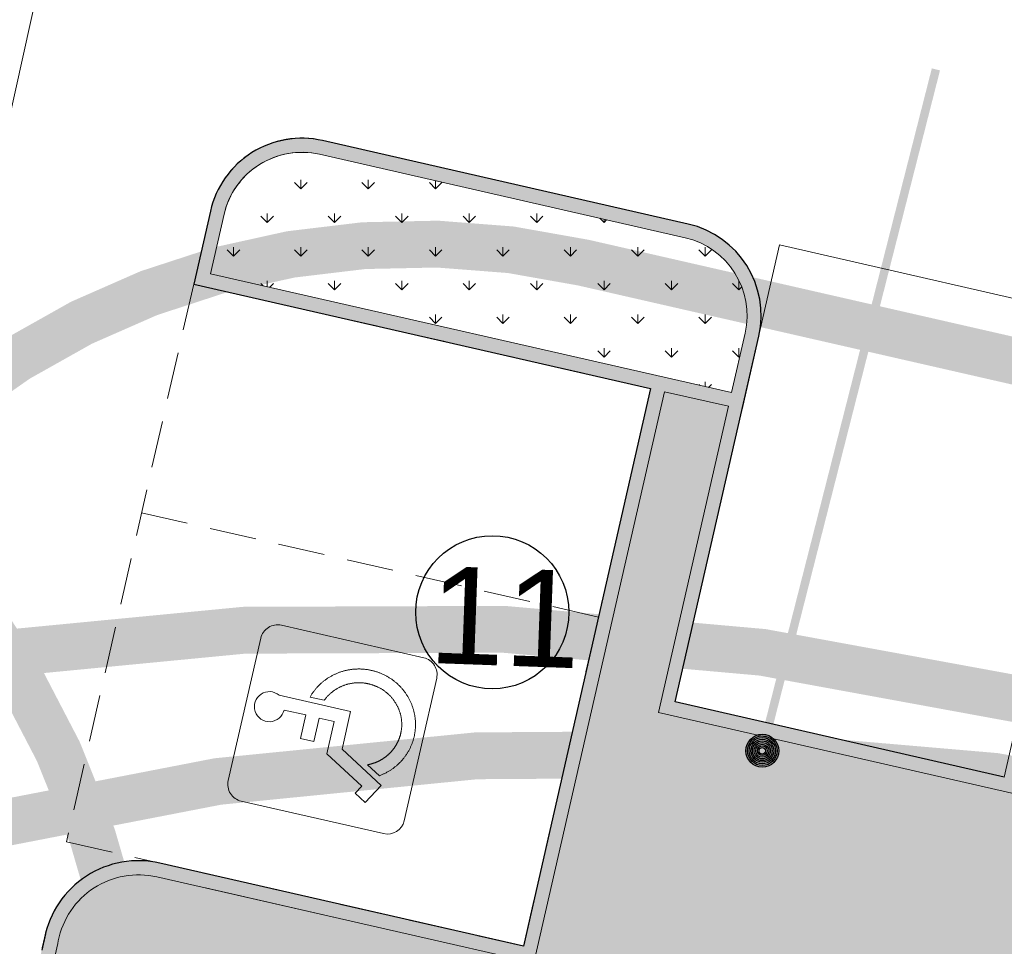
# Model space of a CAD drawing. Header units: metres. Extents: x 964 to 7125, y -212 to 9570.
# Tile 148 of 185: x 2336 to 2347, y 260 to 270. Entities that reach past the tile are written whole.
import ezdxf
from ezdxf import colors
from ezdxf.entities.mleader import LeaderData, LeaderLine
from ezdxf.math import Vec2, Vec3

# ---------------------------------------------------------------- set-up
doc = ezdxf.new("R2010")
doc.units = ezdxf.units.M
for name, pattern in [('3901', [0]), ('CIĄGłA', [0]), ('DASH', [0.75, 0.5, -0.25]), ('DASHED', [0.75, 0.5, -0.25]), ('HIDDEN', [0.375, 0.25, -0.125])]:
    doc.linetypes.add(name, pattern=pattern)
for name, color, linetype, lineweight in [('- AGP-1_OPISY', 7, 'Continuous', 13), ('AGP1_HATCH', 7, 'Continuous', 5), ('AGP1_KRAWEZNIKI', 250, 'Continuous', 30), ('AGP1_KRAWEZNIKI GRUBOŚCI', 7, 'Continuous', 15), ('AGP1_KRAWEZNIKI NOWE', 7, 'Continuous', 30), ('AGP1_OPISY', 7, 'Continuous', 13), ('LINIE PRZEKROJOWE', 7, 'Continuous', 9), ('MIEJCA PARKINGOWE', 7, 'Continuous', 9), ('PODKŁAD MAPA', 7, 'Continuous', 9)]:
    doc.layers.add(name, color=color, linetype=linetype, lineweight=lineweight)
doc.layers.add('OT_Ogrodzenia', color=7, linetype='Continuous')
doc.layers.add('ZP_strefy oddziaływania', color=8, linetype='HIDDEN')
doc.styles.add('ARIAL', font='arial.ttf')
doc.styles.get("Standard").update_dxf_attribs({"font": 'arial.ttf'})
pattern_1 = [(90, (0, 0), (-0.3592102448, 0.3592102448), [0.09525, -0.6231704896]), (45, (0, 0), (-0.3592102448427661, 0.3592102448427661), [0.09525, -0.41275]), (135, (0, 0), (-0.3592102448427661, -0.3592102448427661), [0.09525, -0.41275])]

# ---------------------------------------------------------------- blocks, each defined once
blk = doc.blocks.new('MDCP 20240606')
at = {"layer": 'OT_Ogrodzenia', "color": 251, "linetype": '3901', "true_color": 0x636466, "const_width": 0.09}
blk.add_lwpolyline([(6592042.38, 5737985.51), (6592033.69, 5737951.41)], dxfattribs=at)
at = {"layer": 'OT_Ogrodzenia', "color": 251, "true_color": 0x636466}
for radius in [0.175, 0.1575, 0.14, 0.1225, 0.105, 0.0875, 0.07, 0.0525, 0.035]:
    blk.add_circle((6592040.5279, 5737978.2423), radius, dxfattribs=at)
blk = doc.blocks.new('stanowisko odkurzacza nowe 06 10 2020')
at = {"lineweight": 15}
blk.add_line((-4.200000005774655, -3.400000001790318), (-4.200000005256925, -5.000000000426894), dxfattribs=at)
for points in [[(-7.800000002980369, -1.118678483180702e-10), (-7.800000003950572, -5.000000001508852), (-4.200000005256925, -5.000000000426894)], [(-3.000000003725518, -3.400000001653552), (-3.000000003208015, -5.000000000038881)], [(-3.000000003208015, -5.000000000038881), (0.5999999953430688, -5.000000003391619)]]:
    blk.add_lwpolyline(points, dxfattribs=at)
at = {"layer": 'AGP1_KRAWEZNIKI NOWE', "linetype": 'DASHED', "lineweight": 15}
blk.add_lwpolyline([(-7.800000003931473, 1.164153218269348e-10), (-7.800000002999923, -5.000000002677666)], dxfattribs=at)
at = {"layer": 'AGP1_KRAWEZNIKI NOWE', "lineweight": 15}
for points in [[(-7.200000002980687, -1.13686837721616e-13), (-4.200000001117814, 2.6943780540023e-11)], [(-3.000000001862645, 3.774403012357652e-11), (0.5999999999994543, 7.014477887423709e-11), (0.5999999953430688, -4.999999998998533)]]:
    blk.add_lwpolyline(points, dxfattribs=at)
for points in [[(-4.200000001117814, -1.13686837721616e-13), (-4.200000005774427, -3.400000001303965, 0.4142135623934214), (-3.600000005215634, -4.000000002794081), (-3.600000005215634, -4.000000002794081, 0.4142135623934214), (-3.000000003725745, -3.400000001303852), (-3.000000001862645, 0)], [(-4.050000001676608, -1.13686837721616e-13), (-4.050000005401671, -3.400000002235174, 0.4142135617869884), (-3.600000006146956, -3.850000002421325, 0.4142135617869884), (-3.150000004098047, -3.400000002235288), (-3.150000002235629, 0)]]:
    blk.add_lwpolyline(points, format="xyb", dxfattribs=at)
for points in [[(-3.850000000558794, -0.349999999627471), (-3.350000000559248, -0.349999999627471), (-3.350000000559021, -0.04999999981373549), (-3.850000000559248, -0.04999999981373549)], [(-3.320000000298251, -1.36000000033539), (-3.320000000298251, -0.75), (-3.879999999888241, -0.75), (-3.879999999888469, -1.360000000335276)], [(-3.330000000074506, -2.440000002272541), (-3.330000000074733, -1.760000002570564), (-3.870000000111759, -1.76000000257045), (-3.870000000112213, -2.440000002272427)], [(-3.87500000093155, -3.500000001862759), (-3.325000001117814, -3.500000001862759), (-3.325000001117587, -2.840000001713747), (-3.87500000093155, -2.840000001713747)]]:
    blk.add_lwpolyline(points, close=True, dxfattribs=at)
blk = doc.blocks.new('PRZEKRÓJ TERENU OPIS PZT')
at = {"color": 251, "true_color": 0x636466}
blk.add_lwpolyline([(2712.743128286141, -19.58217211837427), (2800.1883275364, -19.29837133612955)], dxfattribs=at)

msp = doc.modelspace()

# ---------------------------------------------------------------- hatches: boundary and pattern name
at = {"layer": 'AGP1_HATCH', "transparency": 33554625}
h = msp.add_hatch(dxfattribs=at)
h.set_pattern_fill('GRASS', color=64, scale=0.02)
h.set_pattern_definition(pattern_1)
edge = h.paths.add_edge_path()
edge.add_line((2315.150836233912, 281.1750997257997), (2314.856551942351, 280.103738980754))
edge.add_arc((2352.342238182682, 442.3996465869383), 166.5687194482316, 256.9943948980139, 258.1500133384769)
edge.add_line((2318.137356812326, 279.3807385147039), (2318.417150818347, 279.3204852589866))
edge.add_line((2318.417150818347, 279.3204852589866), (2318.535039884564, 279.8679188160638))
edge.add_line((2318.535039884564, 279.8679188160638), (2320.157837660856, 279.5184515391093))
edge.add_line((2320.157837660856, 279.5184515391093), (2320.039948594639, 278.9710179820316))
edge.add_line((2320.039948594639, 278.9710179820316), (2330.588219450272, 276.6994623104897))
edge.add_line((2330.588219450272, 276.6994623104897), (2331.619351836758, 277.4314030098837))
edge.add_line((2331.619351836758, 277.4314030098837), (2315.150836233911, 281.1750997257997))
edge = h.paths.add_edge_path()
edge.add_line((2331.619351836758, 277.4314030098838), (2330.588219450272, 276.6994623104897))
edge.add_line((2330.588219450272, 276.6994623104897), (2358.796247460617, 270.6249021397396))
edge.add_arc((2356.301108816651, 261.9819229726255), 8.995932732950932, -9.899978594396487, 73.89711847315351, ccw=False)
edge.add_line((2365.163086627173, 260.4352636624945), (2358.403775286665, 230.8202579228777))
edge.add_line((2358.403775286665, 230.8202579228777), (2357.767941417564, 230.9653696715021))
edge.add_line((2357.767941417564, 230.9653696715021), (2356.388755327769, 224.9226379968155))
edge.add_line((2356.388755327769, 224.9226379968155), (2352.156792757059, 225.8885363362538))
edge.add_line((2352.156792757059, 225.8885363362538), (2353.531503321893, 231.9116583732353))
edge.add_line((2353.531503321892, 231.9116583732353), (2350.146303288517, 230.9890328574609))
edge.add_line((2350.146303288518, 230.9890328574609), (2346.349036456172, 231.8557167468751))
edge.add_line((2346.349036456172, 231.8557167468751), (2345.938102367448, 230.055260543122))
edge.add_line((2345.938102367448, 230.055260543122), (2341.217741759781, 231.1293036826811))
edge.add_line((2341.217741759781, 231.1293036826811), (2341.629397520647, 232.9329218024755))
edge.add_line((2341.629397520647, 232.9329218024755), (2335.556457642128, 234.3190027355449))
edge.add_line((2335.556457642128, 234.3190027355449), (2333.821674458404, 235.4907377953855))
edge.add_arc((2333.32198439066, 234.8031445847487), 0.8499850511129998, 53.99321822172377, 167.1431079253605)
edge.add_line((2332.493309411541, 234.9922804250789), (2331.202711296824, 229.3376865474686))
edge.add_line((2331.202711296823, 229.3376865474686), (2327.059263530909, 230.2833823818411))
edge.add_line((2327.059263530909, 230.2833823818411), (2327.426416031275, 231.892015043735))
edge.add_line((2327.426416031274, 231.892015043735), (2308.269704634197, 236.2643211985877))
edge.add_line((2308.269704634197, 236.2643211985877), (2308.269381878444, 236.2643948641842))
edge.add_line((2308.269381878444, 236.2643948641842), (2308.703289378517, 238.1655061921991))
edge.add_line((2308.703289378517, 238.1655061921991), (2304.803255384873, 239.0556455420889))
edge.add_line((2304.803255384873, 239.0556455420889), (2305.515308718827, 242.175417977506))
edge.add_line((2305.515308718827, 242.175417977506), (2310.726066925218, 262.8037986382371))
edge.add_arc((2307.962861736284, 263.5017936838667), 2.849999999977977, 345.8234528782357, 357.692915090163)
edge.add_line((2310.810551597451, 263.3870659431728), (2310.904778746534, 265.7259047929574))
edge.add_line((2310.904778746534, 265.7259047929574), (2302.380836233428, 234.6850997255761))
edge.add_line((2302.380836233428, 234.6850997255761), (2356.790836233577, 222.3150997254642))
edge.add_line((2356.790836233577, 222.3150997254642), (2367.850836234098, 269.1950997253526))
edge.add_line((2367.850836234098, 269.1950997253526), (2331.619351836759, 277.4314030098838))
at = {"layer": 'AGP1_HATCH', "true_color": 0x636466, "transparency": 33554477}
h = msp.add_hatch(color=251, dxfattribs=at)
h.dxf.hatch_style = 1
h.paths.add_polyline_path([(2340.408687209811, 259.3846310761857), (2355.763809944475, 255.8799613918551), (2352.970309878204, 243.6407100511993), (2337.615194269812, 247.1454113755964)], flags=16)
edge = h.paths.add_edge_path(flags=16)
edge.add_line((2343.914573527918, 266.4311739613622), (2343.769936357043, 265.7974705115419))
edge.add_line((2343.769936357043, 265.7974705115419), (2338.212844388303, 267.0658272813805))
edge.add_line((2338.212844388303, 267.0658272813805), (2338.357481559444, 267.6995307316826))
edge.add_arc((2339.186170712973, 267.5103898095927), 0.8500000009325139, 77.14298656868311, 167.1429865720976, ccw=False)
edge.add_line((2339.375311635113, 268.3390789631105), (2343.27502529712, 267.4490040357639))
edge.add_arc((2343.085884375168, 266.6203148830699), 0.8500000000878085, -12.857013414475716, 77.14298656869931, ccw=False)
edge = h.paths.add_edge_path()
edge.add_line((2356.90562404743, 256.3886637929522), (2347.234336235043, 258.5960247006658))
edge.add_line((2347.234336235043, 258.5960247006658), (2347.712751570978, 260.6921210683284))
edge.add_line((2347.712751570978, 260.6921210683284), (2352.16817568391, 259.6752101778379))
edge.add_line((2352.16817568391, 259.6752101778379), (2353.392915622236, 265.0732275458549))
edge.add_arc((2353.143590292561, 264.1511328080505), 0.9552077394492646, 74.86959213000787, 168.3871311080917)
edge.add_line((2352.207935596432, 264.3434141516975), (2351.360136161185, 260.6289252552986))
edge.add_line((2351.360136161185, 260.6289252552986), (2343.170737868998, 262.4980825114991))
edge.add_line((2343.170737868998, 262.4980825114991), (2344.06081278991, 266.3977961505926))
edge.add_arc((2343.085884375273, 266.6203148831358), 1.000000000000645, 347.1429865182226, 437.1429865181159)
edge.add_line((2343.308403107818, 267.5952432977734), (2339.408689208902, 268.485318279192))
edge.add_arc((2339.186170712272, 267.5103898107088), 1.000000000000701, 77.1430003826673, 167.1429865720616)
edge.add_line((2338.211242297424, 267.732908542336), (2338.033227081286, 266.9529658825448))
edge.add_line((2338.033227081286, 266.9529658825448), (2342.907853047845, 265.8403759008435))
edge.add_line((2342.907853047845, 265.8403759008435), (2341.550506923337, 259.8933084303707))
edge.add_line((2341.550506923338, 259.8933084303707), (2337.666962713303, 260.7796816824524))
edge.add_arc((2337.444361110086, 259.7827054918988), 1.021524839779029, 77.41362849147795, 166.3037866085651)
edge.add_line((2336.45188356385, 260.0245759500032), (2334.419511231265, 251.1200781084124))
edge.add_arc((2338.324734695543, 250.0981039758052), 4.03673152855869, 165.3349000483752, 256.6501541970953)
edge.add_line((2337.392668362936, 246.1704515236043), (2351.78039080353, 242.8865820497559))
edge.add_arc((2352.219467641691, 244.8367181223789), 1.998954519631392, 257.3113330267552, 345.5301534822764)
edge.add_line((2354.155013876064, 244.3372384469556), (2356.90562404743, 256.3886637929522))
at = {"layer": 'AGP1_HATCH', "transparency": 33554625}
h = msp.add_hatch(dxfattribs=at)
h.set_pattern_fill('GRASS', color=64, scale=0.02)
h.set_pattern_definition(pattern_1)
h.paths.add_polyline_path([(2343.275025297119, 267.4490040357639), (2339.375311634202, 268.3390789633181, 0.4142135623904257), (2338.357481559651, 267.6995307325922), (2338.212844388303, 267.0658272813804), (2343.087486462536, 265.9532336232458), (2343.769936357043, 265.7974705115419), (2343.914573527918, 266.4311739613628, 0.4142135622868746)])

# ---------------------------------------------------------------- linework, layer by layer
at = {"layer": '- AGP-1_OPISY', "color": 18, "linetype": 'CIĄGłA', "lineweight": 0, "true_color": 0x000000}
msp.add_lwpolyline([(2343.882797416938, 265.6178535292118), (2343.882797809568, 265.6178534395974), (2344.060812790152, 266.3977961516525, 0.4142135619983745), (2343.308403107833, 267.5952432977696), (2339.408689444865, 268.4853182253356, 0.4142135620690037), (2338.211242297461, 267.7329085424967), (2338.033227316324, 266.9529658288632), (2342.907871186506, 265.8403717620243)], format="xyb", dxfattribs=at)
msp.add_lwpolyline([(2338.212844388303, 267.0658272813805), (2343.769936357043, 265.7974705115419), (2343.914573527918, 266.4311739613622, 0.4142135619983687), (2343.275025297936, 267.4490040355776), (2339.375311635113, 268.3390789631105, 0.4142135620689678), (2338.357481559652, 267.6995307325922)], format="xyb", close=True, dxfattribs=at)
msp.add_lwpolyline([(2343.054108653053, 265.8069943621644), (2343.736558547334, 265.651231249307)], dxfattribs=at)
at = {"color": 18, "linetype": 'CIĄGłA', "lineweight": 0, "true_color": 0x000000}
for points in [[(2339.746900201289, 260.3049887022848), (2338.1910076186, 260.6601098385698)], [(2339.713522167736, 260.1587494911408), (2338.157629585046, 260.5138706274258)]]:
    msp.add_lwpolyline(points, dxfattribs=at)
at = {"layer": 'AGP1_KRAWEZNIKI', "lineweight": 9}
for p, q in [((2340.487245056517, 262.9692591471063), (2338.968407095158, 263.3159237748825)), ((2338.40227157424, 261.6591830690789), (2338.748936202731, 263.1780210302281)), ((2340.625147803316, 262.7497882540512), (2340.2784831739, 261.2309502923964)), ((2338.944861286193, 262.5693159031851), (2339.707639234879, 262.3952169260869)), ((2339.274654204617, 262.5504415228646), (2339.42633519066, 262.5158213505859)), ((2338.997021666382, 262.4117141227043), (2339.229314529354, 262.3586948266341)), ((2339.707639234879, 262.3952169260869), (2339.615875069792, 261.9931715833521)), ((2339.229314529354, 262.3586948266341), (2339.172216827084, 262.1085332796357)), ((2339.372263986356, 262.3260675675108), (2339.315166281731, 262.0759060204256)), ((2339.372263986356, 262.3260675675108), (2339.533082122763, 262.289361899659)), ((2339.533082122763, 262.289361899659), (2339.454088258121, 261.9432669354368)), ((2339.172216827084, 262.1085332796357), (2339.315166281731, 262.0759060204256)), ((2339.615875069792, 261.9931715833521), (2340.032376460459, 261.606714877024)), ((2339.825161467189, 261.5989614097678), (2339.454088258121, 261.9432669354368)), ((2339.88825918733, 261.8279452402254), (2340.014215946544, 261.7110744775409)), ((2339.756596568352, 261.5250660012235), (2339.825161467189, 261.5989614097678)), ((2340.032376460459, 261.606714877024), (2339.864080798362, 261.4253352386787)), ((2340.059012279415, 261.0930475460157), (2338.54017431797, 261.4397121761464)), ((2339.864080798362, 261.4253352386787), (2339.756596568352, 261.5250660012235))]:
    msp.add_line(p, q, dxfattribs=at)
at = {"layer": 'AGP1_KRAWEZNIKI', "lineweight": 9, "elevation": -0.002315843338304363}
for points in [[(2339.274654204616, 262.5504415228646), (2339.278584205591, 262.5572422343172), (2339.282606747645, 262.5639903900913), (2339.286721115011, 262.5706847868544), (2339.29092657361, 262.5773242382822), (2339.295222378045, 262.5839075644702), (2339.299607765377, 262.590433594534), (2339.304081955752, 262.5969011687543), (2339.308644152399, 262.6033091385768), (2339.313293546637, 262.6096563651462), (2339.318029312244, 262.6159417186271), (2339.322850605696, 262.6221640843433), (2339.327756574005, 262.6283223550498), (2339.332746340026, 262.6344154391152), (2339.337819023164, 262.6404422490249), (2339.342973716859, 262.6464017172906), (2339.348209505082, 262.6522927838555), (2339.353525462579, 262.658114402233), (2339.358920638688, 262.6638655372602), (2339.364394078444, 262.6695451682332), (2339.369944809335, 262.6751522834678), (2339.375571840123, 262.6806858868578), (2339.381274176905, 262.6861449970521), (2339.387050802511, 262.6915286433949), (2339.392900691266, 262.6968358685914), (2339.398822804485, 262.7020657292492), (2339.404816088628, 262.7072172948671), (2339.41087947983, 262.7122896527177), (2339.417011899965, 262.717281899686), (2339.423212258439, 262.7221931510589), (2339.42947945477, 262.7270225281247), (2339.435812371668, 262.7317691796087), (2339.442209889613, 262.7364322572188), (2339.448670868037, 262.7410109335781), (2339.455194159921, 262.7455043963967), (2339.461778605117, 262.7499118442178), (2339.468423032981, 262.7542324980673), (2339.47512626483, 262.7584655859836), (2339.481887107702, 262.7626103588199), (2339.488704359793, 262.7666660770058), (2339.495576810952, 262.7706320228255), (2339.50250324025, 262.7745074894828), (2339.509482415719, 262.7782917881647), (2339.516513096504, 262.7819842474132), (2339.523594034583, 262.7855842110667), (2339.530723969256, 262.7890910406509), (2339.537901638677, 262.7925041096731), (2339.545125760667, 262.7958228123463), (2339.552395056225, 262.7990465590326), (2339.559708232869, 262.8021747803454), (2339.567063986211, 262.8052069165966), (2339.574461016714, 262.8081424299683), (2339.581898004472, 262.8109807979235), (2339.589373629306, 262.8137215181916), (2339.596886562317, 262.8163641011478), (2339.604435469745, 262.8189080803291), (2339.612019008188, 262.8213530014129), (2339.619635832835, 262.8236984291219), (2339.627284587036, 262.8259439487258), (2339.634963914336, 262.8280891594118), (2339.642672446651, 262.8301336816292), (2339.650408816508, 262.8320771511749), (2339.658171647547, 262.8339192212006), (2339.665959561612, 262.8356595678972), (2339.673771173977, 262.8372978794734), (2339.681605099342, 262.8388338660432), (2339.689459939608, 262.8402672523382), (2339.697334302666, 262.8415977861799), (2339.70522679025, 262.8428252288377), (2339.713135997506, 262.843949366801), (2339.721060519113, 262.844969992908), (2339.728998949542, 262.8458869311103), (2339.736949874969, 262.8467000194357), (2339.744911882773, 262.8474091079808), (2339.752883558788, 262.8480140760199), (2339.76086348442, 262.8485148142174), (2339.768850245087, 262.8489112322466), (2339.776842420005, 262.8492032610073), (2339.784838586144, 262.8493908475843), (2339.792837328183, 262.8494739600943), (2339.800837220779, 262.8494525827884), (2339.808836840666, 262.8493267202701), (2339.816834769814, 262.8490963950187), (2339.824829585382, 262.8487616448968), (2339.832819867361, 262.8483225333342), (2339.840804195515, 262.8477791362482), (2339.848781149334, 262.8471315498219), (2339.856749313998, 262.8463798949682), (2339.8647072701, 262.8455242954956), (2339.872653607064, 262.8445649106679), (2339.880586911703, 262.8435019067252), (2339.888505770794, 262.8423354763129), (2339.896408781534, 262.8410658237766), (2339.904294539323, 262.8396931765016), (2339.912161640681, 262.8382177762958), (2339.920008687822, 262.836639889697), (2339.927834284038, 262.8349597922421), (2339.935637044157, 262.8331777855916), (2339.943415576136, 262.8312941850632), (2339.951168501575, 262.8293093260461), (2339.958894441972, 262.8272235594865), (2339.966592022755, 262.8250372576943), (2339.974259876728, 262.8227508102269), (2339.981896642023, 262.8203646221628), (2339.989500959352, 262.8178791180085), (2339.99707148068, 262.8152947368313), (2340.004606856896, 262.8126119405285), (2340.01210575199, 262.8098312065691), (2340.019566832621, 262.806953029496), (2340.026988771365, 262.8039779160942), (2340.03437024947, 262.8009064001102), (2340.041709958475, 262.7977390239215), (2340.049006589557, 262.7944763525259), (2340.05625884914, 262.7911189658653), (2340.063465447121, 262.7876674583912), (2340.070625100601, 262.7841224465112), (2340.077736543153, 262.780484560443), (2340.084798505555, 262.7767544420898), (2340.091809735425, 262.7729327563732), (2340.098768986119, 262.769020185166), (2340.105675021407, 262.7650174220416), (2340.112526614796, 262.7609251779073), (2340.119322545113, 262.7567441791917), (2340.126061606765, 262.7524751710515), (2340.132742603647, 262.7481189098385), (2340.139364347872, 262.7436761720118), (2340.145925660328, 262.7391477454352), (2340.152425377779, 262.7345344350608), (2340.158862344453, 262.729837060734), (2340.165235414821, 262.7250564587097), (2340.171543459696, 262.720193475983), (2340.177785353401, 262.7152489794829), (2340.183959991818, 262.7102238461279), (2340.190066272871, 262.7051189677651), (2340.196103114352, 262.6999352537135), (2340.202069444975, 262.694673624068), (2340.207964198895, 262.6893350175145), (2340.213786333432, 262.6839203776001), (2340.219534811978, 262.6784306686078), (2340.225208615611, 262.6728668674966), (2340.230806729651, 262.6672299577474), (2340.236328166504, 262.6615209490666), (2340.24177194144, 262.6557408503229), (2340.247137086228, 262.649890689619), (2340.25242264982, 262.6439715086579), (2340.257627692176, 262.6379843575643), (2340.262751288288, 262.6319303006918), (2340.267792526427, 262.6258104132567), (2340.272750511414, 262.6196257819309), (2340.277624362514, 262.6133775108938), (2340.282413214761, 262.6070667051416), (2340.287116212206, 262.600694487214), (2340.291732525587, 262.5942619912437), (2340.296261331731, 262.5877703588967), (2340.300701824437, 262.5812207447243), (2340.305053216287, 262.5746143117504), (2340.309314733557, 262.5679522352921), (2340.313485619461, 262.5612356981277), (2340.317565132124, 262.5544658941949), (2340.321552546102, 262.547644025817), (2340.325447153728, 262.5407713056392), (2340.329248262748, 262.533848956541), (2340.332955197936, 262.5268782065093), (2340.336567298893, 262.5198602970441), (2340.340083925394, 262.5127964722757), (2340.343504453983, 262.5056879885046), (2340.346828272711, 262.4985361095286), (2340.350054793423, 262.4913421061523), (2340.353183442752, 262.4841072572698), (2340.356213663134, 262.4768328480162), (2340.359144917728, 262.4695201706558), (2340.361976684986, 262.4621705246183), (2340.364708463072, 262.4547852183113), (2340.367339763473, 262.4473655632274), (2340.369870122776, 262.4399128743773), (2340.372299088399, 262.4324284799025), (2340.374626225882, 262.4249137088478), (2340.376851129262, 262.4173698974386), (2340.378973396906, 262.4097983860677), (2340.380992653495, 262.4022005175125), (2340.382908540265, 262.3945776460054), (2340.3847207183, 262.3869311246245), (2340.386428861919, 262.3792623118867), (2340.388032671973, 262.3715725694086), (2340.389531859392, 262.3638632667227), (2340.390926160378, 262.3561357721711), (2340.392215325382, 262.3483914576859), (2340.393399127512, 262.3406317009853), (2340.394477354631, 262.3328578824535), (2340.395449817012, 262.3250713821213), (2340.396316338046, 262.3172735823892), (2340.397076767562, 262.309465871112), (2340.397730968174, 262.301649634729), (2340.398278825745, 262.293826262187), (2340.398720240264, 262.2859971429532), (2340.399055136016, 262.2781636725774), (2340.399283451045, 262.2703272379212), (2340.39940514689, 262.2624892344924), (2340.399420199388, 262.2546510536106), (2340.399328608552, 262.2468140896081), (2340.399130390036, 262.2389797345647), (2340.398825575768, 262.2311493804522), (2340.398414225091, 262.2233244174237), (2340.397896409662, 262.215506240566), (2340.397272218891, 262.2076962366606), (2340.396541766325, 262.199895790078), (2340.395705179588, 262.1921062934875), (2340.3947626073, 262.1843291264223), (2340.393714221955, 262.1765656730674), (2340.392560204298, 262.1688173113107), (2340.391300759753, 262.1610854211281), (2340.389936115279, 262.1533713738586), (2340.388466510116, 262.1456765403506), (2340.386892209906, 262.1380022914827), (2340.385213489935, 262.1303499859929), (2340.383430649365, 262.1227209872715), (2340.381544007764, 262.1151166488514), (2340.379553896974, 262.1075383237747), (2340.377460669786, 262.0999873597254), (2340.375264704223, 262.0924650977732), (2340.372966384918, 262.0849728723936), (2340.37056612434, 262.0775120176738), (2340.368064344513, 262.0700838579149), (2340.365461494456, 262.0626897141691), (2340.3627580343, 262.0553309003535), (2340.359954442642, 262.0480087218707), (2340.357051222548, 262.0407244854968), (2340.354048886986, 262.033479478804), (2340.35094796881, 262.0262749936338), (2340.34774902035, 262.0191123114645), (2340.344452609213, 262.0119927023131), (2340.341059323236, 262.004917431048), (2340.337569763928, 261.9978877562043), (2340.333984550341, 261.990904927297), (2340.330304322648, 261.9839701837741), (2340.32652973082, 261.9770847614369), (2340.322661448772, 261.9702498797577), (2340.318700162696, 261.9634667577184), (2340.314646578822, 261.9567365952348), (2340.310501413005, 261.9500605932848), (2340.306265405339, 261.9434399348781), (2340.301939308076, 261.9368757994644), (2340.297523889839, 261.9303693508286), (2340.293019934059, 261.923921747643), (2340.288428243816, 261.9175341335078), (2340.28374963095, 261.911207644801), (2340.278984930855, 261.9049434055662), (2340.274134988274, 261.8987425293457), (2340.269200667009, 261.8926061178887), (2340.264182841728, 261.8865352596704), (2340.259082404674, 261.8805310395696), (2340.253900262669, 261.8745945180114), (2340.248637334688, 261.8687267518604), (2340.24329455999, 261.8629287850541), (2340.23787288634, 261.8572016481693), (2340.232373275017, 261.8515463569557), (2340.226796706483, 261.8459639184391), (2340.221144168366, 261.8404553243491), (2340.21541666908, 261.8350215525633), (2340.209615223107, 261.8296635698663), (2340.203740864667, 261.824382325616), (2340.197794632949, 261.8191787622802), (2340.191777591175, 261.8140538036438), (2340.185690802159, 261.8090083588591), (2340.179535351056, 261.8040433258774), (2340.173312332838, 261.7991595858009), (2340.167022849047, 261.7943580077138), (2340.160668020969, 261.7896394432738), (2340.154248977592, 261.7850047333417), (2340.147766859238, 261.7804546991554), (2340.141222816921, 261.7759901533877), (2340.134618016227, 261.771611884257), (2340.127953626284, 261.7673206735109), (2340.121230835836, 261.7631172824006), (2340.114450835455, 261.7590024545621), (2340.107614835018, 261.7549769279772), (2340.100724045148, 261.7510414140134), (2340.093779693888, 261.7471966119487), (2340.086783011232, 261.7434432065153), (2340.079735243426, 261.7397818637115), (2340.072637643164, 261.7362132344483), (2340.065491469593, 261.7327379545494), (2340.058297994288, 261.7293566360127), (2340.051058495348, 261.7260698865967), (2340.043774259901, 261.7228782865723), (2340.036446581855, 261.7197824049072), (2340.029076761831, 261.716782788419), (2340.021666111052, 261.7138799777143), (2340.014215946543, 261.7110744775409)], [(2339.426335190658, 262.515821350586), (2339.43019551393, 262.5211349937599), (2339.43414332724, 262.5264008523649), (2339.438177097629, 262.5316156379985), (2339.44229530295, 262.5367760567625), (2339.446502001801, 262.5418857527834), (2339.450802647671, 262.5469505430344), (2339.45519523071, 262.5519672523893), (2339.459677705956, 262.5569326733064), (2339.464248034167, 262.561843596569), (2339.46890417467, 262.5666968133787), (2339.473644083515, 262.5714891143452), (2339.478465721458, 262.5762172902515), (2339.48336704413, 262.580878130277), (2339.488345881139, 262.5854689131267), (2339.493400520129, 262.5899883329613), (2339.498529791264, 262.5944351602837), (2339.50373253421, 262.5988081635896), (2339.509007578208, 262.6031061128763), (2339.514353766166, 262.6073277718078), (2339.519769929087, 262.6114719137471), (2339.52525490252, 262.6155373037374), (2339.53080752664, 262.6195227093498), (2339.536425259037, 262.6234259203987), (2339.542104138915, 262.6272441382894), (2339.547842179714, 262.6309763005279), (2339.553637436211, 262.6346213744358), (2339.55948796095, 262.6381783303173), (2339.565391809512, 262.6416461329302), (2339.571347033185, 262.6450237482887), (2339.577351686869, 262.6483101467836), (2339.583403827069, 262.6515042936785), (2339.589501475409, 262.6546051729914), (2339.595642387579, 262.6576120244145), (2339.601824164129, 262.6605242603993), (2339.608044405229, 262.6633412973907), (2339.614300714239, 262.6660625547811), (2339.620590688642, 262.6686874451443), (2339.626911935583, 262.6712153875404), (2339.633262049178, 262.6736457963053), (2339.639638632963, 262.6759780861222), (2339.646038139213, 262.6782115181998), (2339.652456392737, 262.6803456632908), (2339.65889238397, 262.6823808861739), (2339.66534521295, 262.6843175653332), (2339.671813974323, 262.6861560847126), (2339.678297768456, 262.687896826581), (2339.684795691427, 262.6895401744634), (2339.691306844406, 262.6910865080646), (2339.697830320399, 262.6925362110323), (2339.704364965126, 262.6938890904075), (2339.710906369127, 262.695144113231), (2339.717448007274, 262.6963016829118), (2339.72398332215, 262.6973622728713), (2339.730505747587, 262.6983263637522), (2339.737008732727, 262.6991944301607), (2339.743485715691, 262.6999669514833), (2339.74993013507, 262.7006444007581), (2339.756335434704, 262.7012272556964), (2339.762715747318, 262.7017177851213), (2339.769120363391, 262.7021210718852), (2339.775538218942, 262.7024367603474), (2339.781954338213, 262.7026641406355), (2339.788353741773, 262.7028025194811), (2339.794723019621, 262.7028523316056), (2339.801052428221, 262.7028156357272), (2339.807332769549, 262.7026945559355), (2339.813554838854, 262.7024912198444), (2339.819734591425, 262.7022060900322), (2339.825932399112, 262.7018367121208), (2339.832116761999, 262.7013867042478), (2339.838249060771, 262.7008601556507), (2339.841283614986, 262.7005694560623), (2339.844290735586, 262.700261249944), (2339.850231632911, 262.6995963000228), (2339.856134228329, 262.6988586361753), (2339.859094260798, 262.6984587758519), (2339.86207243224, 262.6980362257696), (2339.865077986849, 262.6975894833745), (2339.868120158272, 262.6971170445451), (2339.871204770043, 262.6966179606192), (2339.874264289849, 262.69610327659), (2339.87727624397, 262.6955766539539), (2339.880249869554, 262.6950365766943), (2339.886119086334, 262.6939100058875), (2339.891945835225, 262.6927114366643), (2339.89486637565, 262.6920813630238), (2339.897803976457, 262.6914286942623), (2339.900763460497, 262.6907510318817), (2339.903741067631, 262.6900484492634), (2339.90973169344, 262.6885727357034), (2339.915737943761, 262.6870099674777), (2339.921721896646, 262.6853685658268), (2339.927666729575, 262.6836513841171), (2339.933637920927, 262.6818395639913), (2339.939635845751, 262.6799314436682), (2339.945651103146, 262.6779279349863), (2339.951674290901, 262.675829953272), (2339.957694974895, 262.6736390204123), (2339.96369971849, 262.6713597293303), (2339.969674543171, 262.6689975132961), (2339.975605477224, 262.6665578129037), (2339.981490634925, 262.6640407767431), (2339.987379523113, 262.6614238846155), (2339.993273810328, 262.6587052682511), (2339.999167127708, 262.6558865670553), (2340.005053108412, 262.6529694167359), (2340.010925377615, 262.6499554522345), (2340.01677756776, 262.6468463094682), (2340.022603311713, 262.6436436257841), (2340.028396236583, 262.6403490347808), (2340.034150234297, 262.6369643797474), (2340.039862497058, 262.6334918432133), (2340.045532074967, 262.6299316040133), (2340.051157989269, 262.6262835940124), (2340.056739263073, 262.6225477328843), (2340.062274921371, 262.6187239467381), (2340.067763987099, 262.6148121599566), (2340.073205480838, 262.6108122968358), (2340.078598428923, 262.6067242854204), (2340.083941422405, 262.6025482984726), (2340.089230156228, 262.5982864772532), (2340.094462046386, 262.5939403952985), (2340.099635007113, 262.5895113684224), (2340.104746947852, 262.58500071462), (2340.109795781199, 262.5804097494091), (2340.114779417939, 262.5757397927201), (2340.119695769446, 262.5709921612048), (2340.124542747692, 262.5661681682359), (2340.129318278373, 262.5612691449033), (2340.134020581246, 262.5562965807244), (2340.13864812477, 262.5512520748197), (2340.143199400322, 262.5461372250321), (2340.147672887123, 262.5409536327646), (2340.152067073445, 262.5357028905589), (2340.156380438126, 262.5303866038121), (2340.160611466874, 262.525006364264), (2340.164758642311, 262.5195637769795), (2340.168820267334, 262.514060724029), (2340.172793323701, 262.5085015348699), (2340.176676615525, 262.5028884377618), (2340.180469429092, 262.4972229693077), (2340.184171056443, 262.4915066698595), (2340.187780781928, 262.4857410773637), (2340.19129789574, 262.4799277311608), (2340.194721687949, 262.474068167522), (2340.198051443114, 262.4681639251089), (2340.201286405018, 262.462216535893), (2340.204425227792, 262.4562280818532), (2340.207466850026, 262.4502020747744), (2340.210410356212, 262.4441422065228), (2340.213254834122, 262.438052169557), (2340.215999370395, 262.431935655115), (2340.218643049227, 262.4257963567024), (2340.22118495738, 262.4196379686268), (2340.223624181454, 262.4134641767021), (2340.225960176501, 262.4072777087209), (2340.228197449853, 262.4010683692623), (2340.230337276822, 262.3948352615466), (2340.232379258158, 262.3885819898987), (2340.23432299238, 262.3823121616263), (2340.236168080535, 262.3760293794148), (2340.237914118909, 262.3697372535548), (2340.239560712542, 262.3634393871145), (2340.241107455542, 262.3571393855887), (2340.242553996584, 262.3508408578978), (2340.243901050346, 262.3445467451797), (2340.245149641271, 262.3382584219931), (2340.246300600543, 262.3319770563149), (2340.24735476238, 262.3257038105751), (2340.248312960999, 262.319439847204), (2340.249176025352, 262.3131863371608), (2340.249944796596, 262.3069444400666), (2340.250620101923, 262.3007153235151), (2340.251202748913, 262.2945003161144), (2340.251692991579, 262.2883045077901), (2340.25209173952, 262.2821308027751), (2340.252400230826, 262.2759804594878), (2340.252619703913, 262.2698547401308), (2340.252751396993, 262.263754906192), (2340.252796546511, 262.2576822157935), (2340.252756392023, 262.2516379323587), (2340.252632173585, 262.2456233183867), (2340.252425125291, 262.2396396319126), (2340.252136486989, 262.2336881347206), (2340.251767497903, 262.2277700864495), (2340.251319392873, 262.2218867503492), (2340.250793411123, 262.2160393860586), (2340.250190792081, 262.2102292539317), (2340.249512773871, 262.2044576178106), (2340.248760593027, 262.1987257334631), (2340.24793548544, 262.1930348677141), (2340.247495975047, 262.1902052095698), (2340.247269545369, 262.1887943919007), (2340.247212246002, 262.1884421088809), (2340.247148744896, 262.1880538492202), (2340.247013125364, 262.1872321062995), (2340.24645342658, 262.1839413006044), (2340.245866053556, 262.1806445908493), (2340.245250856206, 262.1773422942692), (2340.244607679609, 262.1740347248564), (2340.243936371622, 262.1707221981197), (2340.243236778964, 262.1674050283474), (2340.242508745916, 262.1640835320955), (2340.241752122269, 262.1607580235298), (2340.240966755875, 262.157428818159), (2340.240152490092, 262.1540962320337), (2340.239309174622, 262.1507605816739), (2340.238436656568, 262.147422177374), (2340.237534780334, 262.1440813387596), (2340.236603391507, 262.1407383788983), (2340.235642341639, 262.1373936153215), (2340.234651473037, 262.1340473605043), (2340.233630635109, 262.1306999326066), (2340.232579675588, 262.1273516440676), (2340.231498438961, 262.1240028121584), (2340.230386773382, 262.1206537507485), (2340.229244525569, 262.1173047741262), (2340.228071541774, 262.1139562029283), (2340.226867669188, 262.1106083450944), (2340.225632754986, 262.1072615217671), (2340.224366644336, 262.1039160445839), (2340.223069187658, 262.1005722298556), (2340.221740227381, 262.0972303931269), (2340.220379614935, 262.0938908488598), (2340.218987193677, 262.0905539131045), (2340.217562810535, 262.0872199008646), (2340.216106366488, 262.083889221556), (2340.214618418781, 262.0805634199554), (2340.213099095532, 262.0772431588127), (2340.211548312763, 262.0739287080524), (2340.20996598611, 262.0706203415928), (2340.208352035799, 262.0673183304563), (2340.206706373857, 262.0640229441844), (2340.20502892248, 262.0607344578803), (2340.203319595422, 262.0574531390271), (2340.201578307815, 262.0541792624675), (2340.199804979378, 262.0509131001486), (2340.197999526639, 262.0476549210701), (2340.196161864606, 262.0444049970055), (2340.194291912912, 262.0411636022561), (2340.192389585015, 262.0379310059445), (2340.190454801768, 262.0347074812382), (2340.188487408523, 262.0314933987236), (2340.186487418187, 262.0282894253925), (2340.184455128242, 262.0250962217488), (2340.182390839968, 262.0219144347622), (2340.180294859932, 262.0187447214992), (2340.1781674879, 262.0155877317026), (2340.176009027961, 262.0124441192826), (2340.173819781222, 262.0093145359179), (2340.171600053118, 262.0061996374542), (2340.169350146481, 262.003100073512), (2340.167070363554, 262.00001649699), (2340.164761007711, 261.9969495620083), (2340.16242237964, 261.993899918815), (2340.160054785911, 261.990868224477), (2340.157658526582, 261.9878551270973), (2340.155233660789, 261.9848609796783), (2340.152777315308, 261.9818824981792), (2340.150288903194, 261.9789191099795), (2340.147768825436, 261.9759714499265), (2340.145217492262, 261.9730401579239), (2340.142635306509, 261.9701258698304), (2340.140022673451, 261.967229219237), (2340.137379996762, 261.9643508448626), (2340.13470768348, 261.9614913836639), (2340.132006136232, 261.9586514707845), (2340.129275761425, 261.9558317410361), (2340.126516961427, 261.953032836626), (2340.123730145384, 261.9502553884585), (2340.120915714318, 261.9475000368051), (2340.118074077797, 261.9447674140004), (2340.11520563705, 261.9420581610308), (2340.112310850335, 261.9393727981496), (2340.109390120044, 261.9367115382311), (2340.106443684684, 261.9340746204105), (2340.103471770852, 261.9314622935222), (2340.100474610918, 261.9288747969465), (2340.097452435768, 261.9263123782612), (2340.094405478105, 261.9237752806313), (2340.091333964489, 261.9212637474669), (2340.088238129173, 261.9187780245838), (2340.085118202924, 261.9163183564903), (2340.081974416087, 261.9138849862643), (2340.078806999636, 261.9114781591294), (2340.075616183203, 261.909098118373), (2340.072402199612, 261.9067451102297), (2340.069165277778, 261.9044193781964), (2340.06590572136, 261.9021212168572), (2340.062624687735, 261.8998515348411), (2340.059322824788, 261.8976107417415), (2340.05600051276, 261.8953990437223), (2340.052658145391, 261.8932166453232), (2340.049296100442, 261.8910637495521), (2340.045914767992, 261.88894056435), (2340.042514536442, 261.8868472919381), (2340.039095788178, 261.8847841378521), (2340.035658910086, 261.8827513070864), (2340.03220428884, 261.8807490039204), (2340.02873230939, 261.8787774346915), (2340.025243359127, 261.8768368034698), (2340.021737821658, 261.8749273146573), (2340.01821608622, 261.8730491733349), (2340.014678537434, 261.8712025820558), (2340.011125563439, 261.8693877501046), (2340.007557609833, 261.8676048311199), (2340.003975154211, 261.8658539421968), (2340.000378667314, 261.8641352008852), (2339.996768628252, 261.8624487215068), (2339.993145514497, 261.8607946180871), (2339.989509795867, 261.8591730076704), (2339.985861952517, 261.8575840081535), (2339.98220246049, 261.8560277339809), (2339.97853179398, 261.8545042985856), (2339.974850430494, 261.8530138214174), (2339.971158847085, 261.8515564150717), (2339.967457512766, 261.8501321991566), (2339.963746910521, 261.8487412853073), (2339.960027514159, 261.847383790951), (2339.956299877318, 261.8460598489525), (2339.952565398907, 261.844769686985), (2339.94882458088, 261.8435132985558), (2339.945077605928, 261.8422906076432), (2339.941324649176, 261.8411015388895), (2339.937565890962, 261.8399460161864), (2339.933801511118, 261.8388239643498), (2339.930031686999, 261.8377353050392), (2339.926256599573, 261.8366799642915), (2339.922476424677, 261.8356578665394), (2339.918691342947, 261.8346689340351), (2339.914901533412, 261.8337130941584), (2339.911107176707, 261.8327902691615), (2339.907308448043, 261.831900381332), (2339.903505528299, 261.8310433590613), (2339.899698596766, 261.8302191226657), (2339.895887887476, 261.8294278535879), (2339.89207431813, 261.8286699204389), (2339.888259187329, 261.8279452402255)]]:
    msp.add_lwpolyline(points, dxfattribs=at)
at = {"layer": 'AGP1_KRAWEZNIKI', "lineweight": 9}
for centre, radius, start, end in [((2338.927623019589, 263.1372369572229), 0.1832820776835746, 77.14286502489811, 167.1428650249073), ((2340.446460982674, 262.7905723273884), 0.1832820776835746, 347.1428654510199, 77.14286545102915), ((2338.840670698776, 262.4474001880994), 0.1603718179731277, 49.48241558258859, 347.1428654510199), ((2338.580958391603, 261.6183989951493), 0.1832820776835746, 167.14286545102, 257.1428654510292), ((2340.099796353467, 261.2717343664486), 0.1832820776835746, 257.1428654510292, 347.1428654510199)]:
    msp.add_arc(centre, radius, start, end, dxfattribs=at)
at = {"layer": 'AGP1_KRAWEZNIKI GRUBOŚCI'}
for points in [[(2343.769936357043, 265.7974705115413), (2343.914573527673, 266.4311739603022, 0.4142135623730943), (2343.275025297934, 267.4490040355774), (2339.37531163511, 268.3390789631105, 0.4142135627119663), (2338.357481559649, 267.6995307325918), (2338.212844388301, 267.0658272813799), (2343.769936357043, 265.7974705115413)], [(2343.054108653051, 265.8069943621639), (2341.663366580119, 259.7136917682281), (2337.640155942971, 260.6319537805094, 0.4238907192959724), (2336.58866136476, 259.9497425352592), (2336.582287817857, 259.9218179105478), (2334.565217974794, 251.0843671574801, 0.4211120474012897), (2337.426677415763, 246.3165467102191), (2351.813549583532, 243.0328713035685, 0.4047774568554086), (2354.009253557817, 244.3727146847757), (2356.726007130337, 256.2758019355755), (2347.054719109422, 258.4831630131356), (2347.599784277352, 260.8717622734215), (2352.055208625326, 259.8548513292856), (2353.218449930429, 264.9509096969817, 0.3754874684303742), (2352.354329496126, 264.3107138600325), (2351.472998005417, 260.4493080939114), (2347.67077679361, 261.3171312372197)]]:
    msp.add_lwpolyline(points, format="xyb", dxfattribs=at)
for points in [[(2343.054108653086, 265.8069943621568), (2343.736558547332, 265.6512312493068)], [(2346.793341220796, 261.5173980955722), (2342.99112079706, 262.3852210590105), (2343.736558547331, 265.6512312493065)]]:
    msp.add_lwpolyline(points, dxfattribs=at)
at = {"layer": 'AGP1_KRAWEZNIKI NOWE', "color": 18, "linetype": 'CIĄGłA', "true_color": 0x000000}
for p, q in [((2343.308403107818, 267.5952432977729), (2339.408689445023, 268.4853182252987)), ((2338.211242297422, 267.7329085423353), (2338.033227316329, 266.952965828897)), ((2338.033227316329, 266.952965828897), (2342.907869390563, 265.8403721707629)), ((2343.170737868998, 262.4980825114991), (2344.060812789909, 266.3977961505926)), ((2342.907869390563, 265.8403721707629), (2341.55050512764, 259.8933088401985)), ((2346.680479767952, 261.6970151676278), (2343.170737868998, 262.4980825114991)), ((2341.55050512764, 259.8933088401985), (2337.673669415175, 260.778162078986)), ((2336.451883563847, 260.0245759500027), (2336.411926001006, 259.8495086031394)), ((2336.441925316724, 259.9809437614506), (2336.418096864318, 259.8765434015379))]:
    msp.add_line(p, q, dxfattribs=at)
for centre, radius, start, end in [((2339.186170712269, 267.5103898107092), 1.000000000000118, 77.1429865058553, 167.1429865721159), ((2343.085884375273, 266.6203148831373), 0.9999999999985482, 347.142986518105, 77.14298651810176), ((2337.44446379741, 259.7821330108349), 1.022061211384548, 77.04073791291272, 168.7833493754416)]:
    msp.add_arc(centre, radius, start, end, dxfattribs=at)
at = {"layer": 'AGP1_OPISY', "linetype": 'Continuous', "lineweight": 30}
msp.add_circle((2341.218391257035, 263.4547843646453), 0.8166577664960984, dxfattribs=at)
at = {"layer": 'MIEJCA PARKINGOWE', "color": 18, "linetype": 'DASH', "lineweight": 0, "true_color": 0x000000}
for points in [[(2341.550490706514, 259.8933121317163), (2342.907871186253, 265.8403717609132), (2338.033232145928, 266.9529787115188), (2336.675851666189, 261.0059190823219)], [(2337.476928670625, 264.5156591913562), (2342.35156771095, 263.4030522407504)], [(2336.675851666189, 261.0059190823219), (2341.550490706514, 259.8933121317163)]]:
    msp.add_lwpolyline(points, dxfattribs=at)

# ---------------------------------------------------------------- block references
at = {"layer": 'AGP1_KRAWEZNIKI NOWE', "color": 5, "lineweight": 15, "rotation": 167.1429865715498}
msp.add_blockref('stanowisko odkurzacza nowe 06 10 2020', (2343.755694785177, 262.3645725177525), dxfattribs=at)
at = {"layer": 'PODKŁAD MAPA', "linetype": 'ByBlock'}
msp.add_blockref('MDCP 20240606', (-6589696.429163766, -5737716.264900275), dxfattribs=at)

# ---------------------------------------------------------------- texts
at = {"layer": 'AGP1_OPISY', "linetype": 'Continuous', "lineweight": 30, "insert": (2340.569567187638, 263.9507251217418), "char_height": 1.0368, "width": 0.8416427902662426, "attachment_point": 1, "rotation": 357.93116286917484, "style": 'ARIAL'}
msp.add_mtext('11', dxfattribs=at)

# ---------------------------------------------------------------- next in the draw order: block references
at = {"layer": 'LINIE PRZEKROJOWE', "color": 18, "linetype": 'CIĄGłA', "lineweight": 5, "true_color": 0x000000, "rotation": 77.33843703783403}
msp.add_blockref('PRZEKRÓJ TERENU OPIS PZT', (1707.851044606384, -2439.27793463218), dxfattribs=at)

# ---------------------------------------------------------------- next in the draw order: linework, layer by layer
at = {"layer": 'ZP_strefy oddziaływania', "color": 217, "linetype": 'DASH', "lineweight": 9, "ltscale": 5, "true_color": 0x93278f, "transparency": 33554610, "const_width": 0.4999999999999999}
msp.add_lwpolyline([(2319.58671606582, 250.6790786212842), (2320.296126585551, 250.0214856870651, 0.4142135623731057), (2334.428112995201, 250.5571722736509), (2334.836001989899, 250.9972024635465, 0.4142135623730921), (2334.300315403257, 265.1291888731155), (2333.590904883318, 265.7867818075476, 0.414213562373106), (2319.458918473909, 265.2510952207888), (2319.051029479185, 264.8110650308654, 0.4142135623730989)], format="xyb", close=True, dxfattribs=at)
at = {"layer": 'ZP_strefy oddziaływania', "color": 6, "linetype": 'DASH', "lineweight": 9, "ltscale": 5, "transparency": 33554610, "const_width": 0.5}
msp.add_lwpolyline([(2342.188837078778, 267.1840586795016), (2357.543960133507, 263.6793886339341, -0.4142135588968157), (2363.563237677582, 254.0998115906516), (2360.769737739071, 241.8605602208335, -0.4142135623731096), (2351.190160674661, 235.8412825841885), (2335.835037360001, 239.3459524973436, -0.4142135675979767), (2329.815759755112, 248.9255297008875), (2332.609259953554, 261.164781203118, -0.4142135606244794)], format="xyb", close=True, dxfattribs=at)
at = {"layer": 'ZP_strefy oddziaływania', "color": 1, "linetype": 'DASH', "lineweight": 9, "ltscale": 5, "transparency": 33554610, "const_width": 0.5, "elevation": -4.109906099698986e-10}
msp.add_lwpolyline([(2346.827268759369, 262.5276971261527), (2353.877021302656, 260.8965364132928, -0.414213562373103), (2376.342161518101, 224.9060171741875), (2375.891315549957, 222.9574951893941, -0.4142135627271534), (2339.900796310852, 200.4923549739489), (2332.85104376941, 202.123515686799, -0.4142135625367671), (2310.385903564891, 238.1140349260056), (2310.836749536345, 240.0625569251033, -0.4142135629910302), (2346.827268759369, 262.5276971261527)], format="xyb", dxfattribs=at)
at = {"layer": 'ZP_strefy oddziaływania', "color": 5, "linetype": 'DASH', "lineweight": 9, "ltscale": 5, "transparency": 33554610, "const_width": 0.5, "elevation": -5.00880708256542e-06}
msp.add_lwpolyline([(2350.866176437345, 260.8568638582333), (2349.306290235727, 261.2128906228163, 0.4142135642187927), (2313.382922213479, 238.6405260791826), (2313.238286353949, 238.0068223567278, 0.4142135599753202), (2335.810650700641, 202.0834545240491), (2337.370536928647, 201.7274277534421, 0.4142135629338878), (2373.293904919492, 224.2997921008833), (2373.438540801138, 224.9334959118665, 0.4142135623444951)], format="xyb", close=True, dxfattribs=at)

# ---------------------------------------------------------------- next in the draw order: leaders
at = {"layer": 'ZP_strefy oddziaływania', "color": 217, "linetype": 'CIĄGłA', "lineweight": 9, "ltscale": 5, "true_color": 0x93278f, "transparency": 33554687}
ml = msp.add_multileader_mtext('Standard', dxfattribs=at)
ml.set_content('6', color=(147, 39, 143))
ml.set_leader_properties()
ml.build(insert=Vec2(0, 0))
ml.multileader.update_dxf_attribs({"arrow_head_size": 3})
ctx = ml.context
ctx.base_point, ctx.char_height, ctx.arrow_head_size, ctx.landing_gap_size, ctx.plane_origin = Vec3(2338.190683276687, 272.1628281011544), 3, 3, 1.5, Vec3(2320.167177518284, 236.0263473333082)
notes = []
notes.append((ctx, [(0, (1, 1, 0), (2336.651129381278, 272.1628281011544), (1, 0), 1.539553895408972, [(0, [(2329.137103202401, 268.1742637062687)], 0, [])])]))
ctx.mtext.insert, ctx.mtext.flow_direction = Vec3(2339.690683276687, 273.6884079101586), 5
for ctx, leaders in notes:
    for number, flags, end, landing, length, lines in leaders:
        leader = LeaderData()
        leader.index, (leader.has_last_leader_line, leader.has_dogleg_vector, leader.attachment_direction) = number, flags
        leader.last_leader_point, leader.dogleg_vector, leader.dogleg_length = Vec3(end), Vec3(landing), length
        for number, points, colour, breaks in lines:
            line = LeaderLine()
            line.index, line.vertices, line.color, line.breaks = number, Vec3.list(points), colors.encode_raw_color(colour), breaks
            leader.lines.append(line)
        ctx.leaders.append(leader)

doc.saveas('drawing.dxf')
